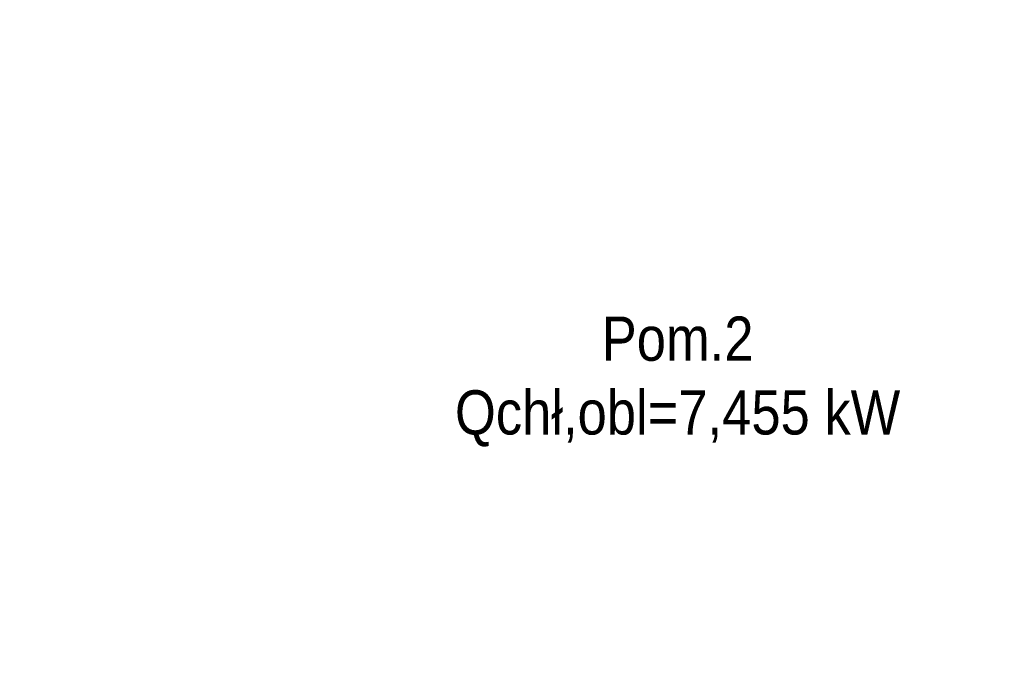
# Model space of a CAD drawing. Header units: millimetres. Extents: x -424979 to 718034, y -72486 to 344972.
# Tile 163 of 256: x 550892 to 557568, y 149954 to 154265. Entities that reach past the tile are written whole.
import ezdxf
from ezdxf.xclip import XClip

# ---------------------------------------------------------------- set-up
doc = ezdxf.new("R2010")
doc.units = ezdxf.units.MM
doc.header["$MEASUREMENT"] = 0
doc.header["$XCLIPFRAME"] = 0
doc.layers.add('IS_KLIM Opis_Qchł', color=7, linetype='Continuous', lineweight=9)
doc.layers.add('SKAN - RZUT_7_0_Nr_pióra__1', color=7, linetype='Continuous', lineweight=13)
doc.layers.add('Rysunki i obrazki', color=7, linetype='Continuous')
doc.styles.add('FDBES', font='simplex.shx')
picture_1 = doc.add_image_def('image7.tif', size_in_pixel=(14115, 7016))

# ---------------------------------------------------------------- blocks, each defined once
blk = doc.blocks.new('Rysunek_7_7', base_point=(-247133.1, 120862.7))
at = {"layer": 'SKAN - RZUT_7_0_Nr_pióra__1', "color": 7, "lineweight": 13}
image = blk.add_image(picture_1, insert=(-306883.1, 91162.7), size_in_units=(119499.9, 59400), dxfattribs=at)
image.set_boundary_path([(-0.5, -0.5), (14114.5, 7015.5)])

msp = doc.modelspace()

# ---------------------------------------------------------------- block references
at = {"layer": 'Rysunki i obrazki', "color": 151, "linetype": 'Continuous', "lineweight": 20, "true_color": 0x80c2ff}
ref = msp.add_blockref('Rysunek_7_7', (578150.8, 164030.1), dxfattribs=at)
XClip(ref).set_block_clipping_path([(-306883.0907464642, 91162.6626359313), (-187383.1463020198, 150562.679302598)])

# ---------------------------------------------------------------- next in the draw order: texts
at = {"layer": 'IS_KLIM Opis_Qchł', "ltscale": 0.01, "insert": (555352.9, 151369), "char_height": 300, "attachment_point": 8, "style": 'FDBES', "bg_fill": 3, "box_fill_scale": 1.5, "bg_fill_color": 257, "bg_fill_transparency": 0}
msp.add_mtext('{\\fArial|b0|i0|c238|p34;\\W0.85;Pom.2\\PQchł,obl=7,455 kW}', dxfattribs=at)

doc.saveas('drawing.dxf')
